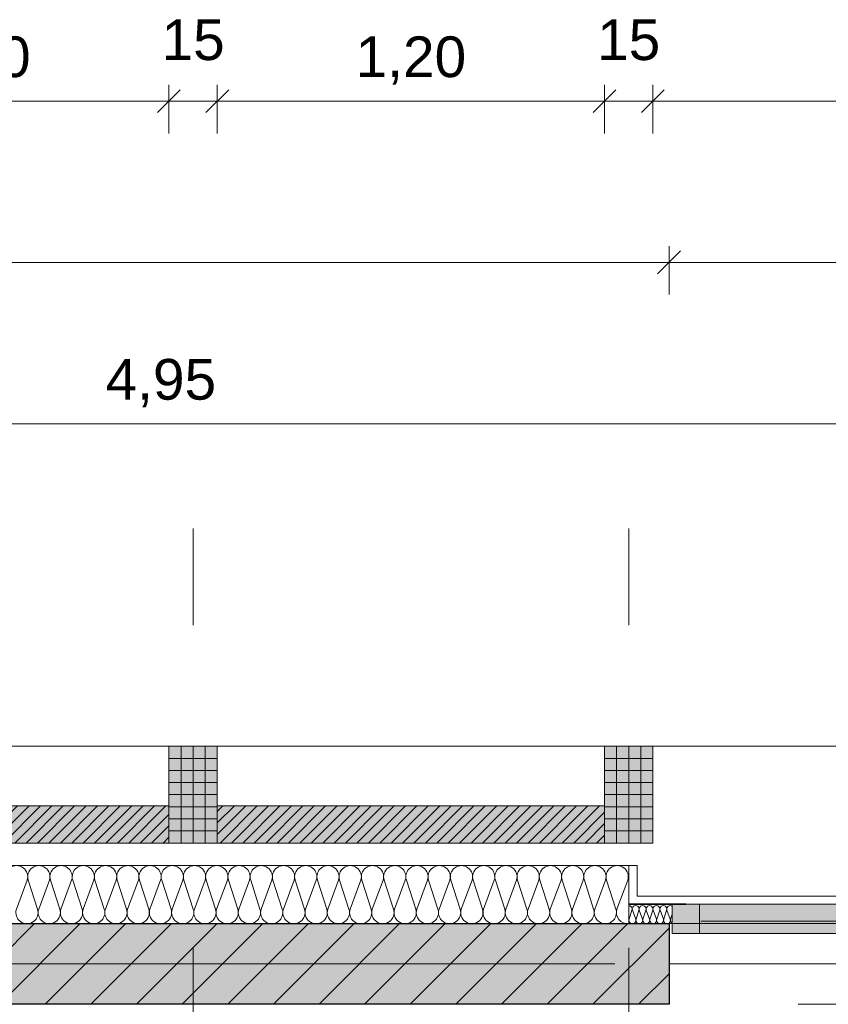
# Model space of a CAD drawing. Header units: metres. Extents: x -111 to 152, y -132 to 99.
# Tile 147 of 256: x -20.79 to -18.28, y -0.13 to 2.93. Entities that reach past the tile are written whole.
import ezdxf

# ---------------------------------------------------------------- set-up
doc = ezdxf.new("R2010")
doc.units = ezdxf.units.M
doc.header["$PDMODE"] = 1
doc.header["$PDSIZE"] = -2
for name, pattern in [('Achsen 01', [5.291531, 3.175, -1.058062, 0.352704, -0.705764]), ('gestrichelt - 01', [2, 1, -1]), ('ISO-03 Gestrichelt mit Abstand', [7.62, 3.048, -4.572]), ('ISO-07 Punktiert', [0.889, 0.127, -0.762]), ('Raster 01', [2, 1, -1]), ('VW-01 Strichlinie kurz', [2, 1, -1])]:
    doc.linetypes.add(name, pattern=pattern)
doc.layers.get('0').update_dxf_attribs({"lineweight": 25})
for name, color, linetype, lineweight, true_color in [('013_Beton und Stahlbetonarbeiten-000 Sichtbeton-331 tragende Au', 5, 'Continuous', 5, 0x0000ff), ('013_Beton und Stahlbetonarbeiten-000 Sichtbeton-334 Außenwandöf', 5, 'Continuous', 5, 0x0000ff), ('014_Fassadenarbeiten-000 Aufsicht Betonfertigteile', 7, 'Continuous', 9, 0xc0c0c0), ('014_Fassadenarbeiten-330 mineralische Dämmung', 7, 'Continuous', 9, 0x666666), ('032_Metallarbeiten-Fenster', 7, 'Continuous', 13, 0x444444), ('AV1-Achsen', 1, 'Achsen 01', 18, 0xff0000), ('AV1-Arbeitsbühne', 7, 'gestrichelt - 01', 9, 0xf20884), ('AV1-Raster', 7, 'Raster 01', 9, 0xa6a6a6)]:
    doc.layers.add(name, color=color, linetype=linetype, lineweight=lineweight, true_color=true_color)
for name, color, linetype, lineweight in [('013_Beton und Stahlbetonarbeiten-000 Unterzüge', 7, 'ISO-07 Punktiert', 13), ('013_Beton und Stahlbetonarbeiten-330 Außenwände', 7, 'Continuous', 25), ('014_Fassadenarbeiten-330 Betonfertigteile vertikal', 7, 'Continuous', 9), ('014_Fassadenarbeiten-330 Mauerwerk 11.5cm', 7, 'Continuous', 9), ('039_Trockenbauarbeiten-alllg.', 7, 'Continuous', 9), ('_1.35m (3D)', 7, 'Continuous', 9), ('_EG (2D)', 7, 'Continuous', 9), ('_GRU (2D)', 7, 'Continuous', 9), ('Bemaßung-Bemaßung', 7, 'Continuous', 9), ('Keine', 7, 'Continuous', 9)]:
    doc.layers.add(name, color=color, linetype=linetype, lineweight=lineweight)
doc.layers.get('0').freeze()
doc.styles.add('Arial', font='arial.ttf')
doc.dimstyles.new('COE 50', dxfattribs={"dimtxt": 126.090495, "dimasz": 0.001414, "dimexe": 0.001, "dimexo": 0.01, "dimgap": 0.001, "dimtad": 1, "dimdec": 3, "dimtxsty": 'Arial', "dimblk": 'VW_SLASH-3', "dimblk1": 'VW_SLASH-3', "dimblk2": 'VW_SLASH-3', "dimcen": 0, "dimadec": 3, "dimazin": 0, "dimtfac": 0.8, "dimtdec": 3, "dimtix": 1, "dimtmove": 0, "dimatfit": 0, "dimldrblk": 'VW_SLASH-2', "dimfxl": 0.002, "dimfxlon": 1, "dimfrac": 2, "dimtolj": 1, "dimarcsym": 0})
pattern_1 = [(45, (0, 0), (0.01767767, -0.01767767), [])]
pattern_2 = [(-90, (0, 0), (0.0375, 0), [])]
pattern_3 = [(0, (0, 0), (2e-18, -0.0375), [])]

# ---------------------------------------------------------------- blocks, each defined once
blk = doc.blocks.new('Group-2')
at = {"layer": 'AV1-Raster'}
for p, q in [((-20.25, -22.95), (-20.25, 1.35)), ((-18.9, -22.95), (-18.9, 1.35))]:
    blk.add_line(p, q, dxfattribs=at)
blk = doc.blocks.new('1.35m (3D)')
at = {"layer": 'AV1-Raster', "color": 7}
blk.add_blockref('Group-2', (0, 0), dxfattribs=at)
blk = doc.blocks.new('Group-193')
at = {"layer": '014_Fassadenarbeiten-330 mineralische Dämmung', "transparency": 33554687, "flags": 128}
for points in [[(0.26, 18.9029, 1.372583), (0.26, 18.9685), (0.17, 18.9395, -1.372995), (0.17, 19.0051), (0.26, 18.9718, 1.372583), (0.26, 19.0374), (0.17, 19.0085, -1.372995), (0.17, 19.074), (0.26, 19.0408, 1.372583), (0.26, 19.1063), (0.17, 19.0774, -1.372995), (0.17, 19.143), (0.26, 19.1097, 1.372583), (0.26, 19.1753), (0.17, 19.1464, -1.372995), (0.17, 19.2119), (0.26, 19.1787, 1.372583), (0.26, 19.2442), (0.17, 19.2153, -1.372995), (0.17, 19.2809), (0.26, 19.2476, 1.372583), (0.26, 19.3132), (0.17, 19.2843, -1.372995), (0.17, 19.3498), (0.26, 19.3166, 1.372583), (0.26, 19.3821), (0.17, 19.3532, -1.372995), (0.17, 19.4188), (0.26, 19.3855, 1.372583), (0.26, 19.4511), (0.17, 19.4221, -1.372995), (0.17, 19.4877), (0.26, 19.4544, 1.372583), (0.26, 19.52), (0.17, 19.4911, -1.372995), (0.17, 19.5567), (0.26, 19.5234, 1.372583), (0.26, 19.589), (0.17, 19.56, -1.372995), (0.17, 19.6256), (0.26, 19.5923, 1.372583), (0.26, 19.6579), (0.17, 19.629, -1.372995), (0.17, 19.6946), (0.26, 19.6613, 1.372583), (0.26, 19.7269), (0.17, 19.6979, -1.372995), (0.17, 19.7635), (0.26, 19.7302, 1.372583), (0.26, 19.7958), (0.17, 19.7669, -1.372995), (0.17, 19.8324), (0.26, 19.7992, 1.372583), (0.26, 19.8647), (0.17, 19.8358, -1.372995), (0.17, 19.9014), (0.26, 19.8681, 1.372583), (0.26, 19.9337), (0.17, 19.9048, -1.372995), (0.17, 19.9703), (0.26, 19.9371, 1.372583), (0.26, 20.0026), (0.17, 19.9737, -1.372995), (0.17, 20.0393), (0.26, 20.006, 1.372583), (0.26, 20.0716), (0.17, 20.0427, -1.372995), (0.17, 20.1082), (0.26, 20.075, 1.372583), (0.26, 20.1405), (0.17, 20.1116, -1.372995), (0.17, 20.1772), (0.26, 20.1439, 1.372583), (0.26, 20.2095), (0.17, 20.1805, -1.372995), (0.17, 20.2461), (0.26, 20.2128, 1.372583), (0.26, 20.2784), (0.17, 20.2495, -1.372995), (0.17, 20.3151), (0.26, 20.2818, 1.372583), (0.26, 20.3474), (0.17, 20.3184, -1.372995), (0.17, 20.384), (0.26, 20.3507, 1.372583), (0.26, 20.4163), (0.17, 20.3874, -1.372995), (0.17, 20.4529), (0.26, 20.4197, 1.372583), (0.26, 20.4852), (0.17, 20.4563, -1.372995), (0.17, 20.5219), (0.26, 20.4886, 1.372583), (0.26, 20.5542), (0.17, 20.5253, -1.372995), (0.17, 20.5908), (0.26, 20.5576, 1.372583), (0.26, 20.6231), (0.17, 20.5942, -1.372995), (0.17, 20.6598), (0.26, 20.6265, 1.372583), (0.26, 20.6921), (0.17, 20.6632, -1.372995), (0.17, 20.7287), (0.26, 20.6955, 1.372583), (0.26, 20.761), (0.17, 20.7321, -1.372995), (0.17, 20.7977), (0.26, 20.7644, 1.372583), (0.26, 20.83)], [(0.26, 19.0374, -0.324435), (0.2984, 19.0248, -0.324435), (0.2984, 18.9844, -0.324435), (0.26, 18.9718), (0.17, 19.0051, 0.324488), (0.1315, 18.9925, 0.324488), (0.1315, 18.9521, 0.324488), (0.17, 18.9395), (0.26, 18.9685, -0.324435), (0.2984, 18.9559, -0.324435), (0.2984, 18.9155, -0.324435), (0.26, 18.9029), (0.17, 18.9362, 0.54007), (0.1252, 18.9)], [(0.2616, 18.9, -0.131588), (0.2795, 18.9)]]:
    blk.add_lwpolyline(points, format="xyb", dxfattribs=at)
blk = doc.blocks.new('Group-194')
at = {"layer": '014_Fassadenarbeiten-330 mineralische Dämmung', "transparency": 33554687}
blk.add_blockref('Group-193', (0, 0), dxfattribs=at)
blk = doc.blocks.new('Parametric Object-28')
at = {"layer": '014_Fassadenarbeiten-330 mineralische Dämmung', "color": 7, "transparency": 33554687}
blk.add_blockref('Group-194', (0, 0), dxfattribs=at)
at = {"layer": '014_Fassadenarbeiten-330 mineralische Dämmung', "color": 0, "flags": 1}
for tag in ['IFC_UUID', 'instanceID', 'prm0_name', 'prm0_type', 'prm0_value', 'prm1_name', 'prm1_type', 'prm1_value', 'prm2_name', 'prm2_type', 'prm2_value', 'prm3_name', 'prm3_type', 'prm3_value', 'prm4_name', 'prm4_type', 'prm4_value', 'prm5_name', 'prm5_type', 'prm5_value', 'prm6_name', 'prm6_type', 'prm6_value']:
    blk.add_attdef(tag, (-39.455, 0.1154), '', height=0.00018, dxfattribs=at)
blk = doc.blocks.new('VW_SLASH-3')
at = {"color": 0, "linetype": 'ByBlock', "lineweight": -2, "transparency": 16777216}
blk.add_line((0, 0), (-1, 0), dxfattribs=at)
at = {"color": 0, "linetype": 'Continuous', "lineweight": 15, "transparency": 16777216, "flags": 128}
blk.add_lwpolyline([(0.5, 0.5), (-0.5, -0.5)], dxfattribs=at)
blk = doc.blocks.new('*D360')
at = {"layer": 'Bemaßung-Bemaßung', "color": 0, "lineweight": -2}
for p, q in [((-21.525, 2.575), (-21.525, 2.725)), ((-20.325, 2.575), (-20.325, 2.725)), ((-20.3957, 2.675), (-21.4543, 2.675))]:
    blk.add_line(p, q, dxfattribs=at)
at = {"layer": 'Defpoints', "color": 0}
for p in [(-21.525, 2.675), (-21.525, 0.675), (-20.325, 0.675)]:
    blk.add_point(p, dxfattribs=at)
at = {"layer": 'Bemaßung-Bemaßung', "color": 0, "lineweight": -2, "xscale": 0.070693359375, "yscale": 0.070693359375, "zscale": 0.070693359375, "rotation": 180}
blk.add_blockref('VW_SLASH-3', (-21.525, 2.675), dxfattribs=at)
at = {"layer": 'Bemaßung-Bemaßung', "color": 0, "lineweight": -2, "xscale": 0.070693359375, "yscale": 0.070693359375, "zscale": 0.070693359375}
blk.add_blockref('VW_SLASH-3', (-20.325, 2.675), dxfattribs=at)
at = {"layer": 'Bemaßung-Bemaßung', "color": 0, "insert": (-20.925, 2.8008), "char_height": 0.12609, "attachment_point": 5, "style": 'Arial'}
blk.add_mtext('\\A1;1,20', dxfattribs=at)
blk = doc.blocks.new('VW_SLASH-2')
at = {"color": 0, "linetype": 'ByBlock', "lineweight": -2, "transparency": 16777216}
blk.add_line((0, 0), (-1, 0), dxfattribs=at)
at = {"color": 0, "linetype": 'Continuous', "lineweight": 15, "transparency": 16777216, "flags": 128}
blk.add_lwpolyline([(0.5, 0.5), (-0.5, -0.5)], dxfattribs=at)
blk = doc.blocks.new('*D361')
at = {"layer": 'Bemaßung-Bemaßung', "color": 0, "lineweight": -2}
for p, q in [((-20.325, 2.575), (-20.325, 2.725)), ((-20.175, 2.575), (-20.175, 2.725)), ((-20.3957, 2.675), (-20.4664, 2.675)), ((-20.175, 2.675), (-20.325, 2.675)), ((-20.1043, 2.675), (-20.0336, 2.675))]:
    blk.add_line(p, q, dxfattribs=at)
at = {"layer": 'Defpoints', "color": 0}
for p in [(-20.325, 2.675), (-20.325, 0.675), (-20.175, 0.675)]:
    blk.add_point(p, dxfattribs=at)
at = {"layer": 'Bemaßung-Bemaßung', "color": 0, "lineweight": -2, "xscale": 0.070693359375, "yscale": 0.070693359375, "zscale": 0.070693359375}
blk.add_blockref('VW_SLASH-3', (-20.325, 2.675), dxfattribs=at)
at = {"layer": 'Bemaßung-Bemaßung', "color": 0, "lineweight": -2, "xscale": 0.070693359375, "yscale": 0.070693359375, "zscale": 0.070693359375, "rotation": 180}
blk.add_blockref('VW_SLASH-3', (-20.175, 2.675), dxfattribs=at)
at = {"layer": 'Bemaßung-Bemaßung', "color": 0, "insert": (-20.25, 2.8644), "char_height": 0.12609, "attachment_point": 5, "style": 'Arial'}
blk.add_mtext('\\A1;15', dxfattribs=at)
blk = doc.blocks.new('*D362')
at = {"layer": 'Bemaßung-Bemaßung', "color": 0, "lineweight": -2}
for p, q in [((-20.175, 2.575), (-20.175, 2.725)), ((-18.975, 2.575), (-18.975, 2.725)), ((-19.0457, 2.675), (-20.1043, 2.675))]:
    blk.add_line(p, q, dxfattribs=at)
at = {"layer": 'Defpoints', "color": 0}
for p in [(-20.175, 2.675), (-20.175, 0.675), (-18.975, 0.675)]:
    blk.add_point(p, dxfattribs=at)
at = {"layer": 'Bemaßung-Bemaßung', "color": 0, "lineweight": -2, "xscale": 0.070693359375, "yscale": 0.070693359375, "zscale": 0.070693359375, "rotation": 180}
blk.add_blockref('VW_SLASH-3', (-20.175, 2.675), dxfattribs=at)
at = {"layer": 'Bemaßung-Bemaßung', "color": 0, "lineweight": -2, "xscale": 0.070693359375, "yscale": 0.070693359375, "zscale": 0.070693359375}
blk.add_blockref('VW_SLASH-3', (-18.975, 2.675), dxfattribs=at)
at = {"layer": 'Bemaßung-Bemaßung', "color": 0, "insert": (-19.575, 2.8008), "char_height": 0.12609, "attachment_point": 5, "style": 'Arial'}
blk.add_mtext('\\A1;1,20', dxfattribs=at)
blk = doc.blocks.new('*D363')
at = {"layer": 'Bemaßung-Bemaßung', "color": 0, "lineweight": -2}
for p, q in [((-18.975, 2.575), (-18.975, 2.725)), ((-18.825, 2.575), (-18.825, 2.725)), ((-19.0457, 2.675), (-19.1164, 2.675)), ((-18.825, 2.675), (-18.975, 2.675)), ((-18.7543, 2.675), (-18.6836, 2.675))]:
    blk.add_line(p, q, dxfattribs=at)
at = {"layer": 'Defpoints', "color": 0}
for p in [(-18.975, 2.675), (-18.975, 0.675), (-18.825, 0.675)]:
    blk.add_point(p, dxfattribs=at)
at = {"layer": 'Bemaßung-Bemaßung', "color": 0, "lineweight": -2, "xscale": 0.070693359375, "yscale": 0.070693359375, "zscale": 0.070693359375}
blk.add_blockref('VW_SLASH-3', (-18.975, 2.675), dxfattribs=at)
at = {"layer": 'Bemaßung-Bemaßung', "color": 0, "lineweight": -2, "xscale": 0.070693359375, "yscale": 0.070693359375, "zscale": 0.070693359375, "rotation": 180}
blk.add_blockref('VW_SLASH-3', (-18.825, 2.675), dxfattribs=at)
at = {"layer": 'Bemaßung-Bemaßung', "color": 0, "insert": (-18.9, 2.8644), "char_height": 0.12609, "attachment_point": 5, "style": 'Arial'}
blk.add_mtext('\\A1;15', dxfattribs=at)
blk = doc.blocks.new('*D364')
at = {"layer": 'Bemaßung-Bemaßung', "color": 0, "lineweight": -2}
for p, q in [((-18.825, 2.575), (-18.825, 2.725)), ((-16.275, 2.575), (-16.275, 2.725)), ((-16.3457, 2.675), (-18.7543, 2.675))]:
    blk.add_line(p, q, dxfattribs=at)
at = {"layer": 'Defpoints', "color": 0}
for p in [(-18.825, 2.675), (-18.825, 0.675), (-16.275, 0.675)]:
    blk.add_point(p, dxfattribs=at)
at = {"layer": 'Bemaßung-Bemaßung', "color": 0, "lineweight": -2, "xscale": 0.070693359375, "yscale": 0.070693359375, "zscale": 0.070693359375, "rotation": 180}
blk.add_blockref('VW_SLASH-3', (-18.825, 2.675), dxfattribs=at)
at = {"layer": 'Bemaßung-Bemaßung', "color": 0, "lineweight": -2, "xscale": 0.070693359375, "yscale": 0.070693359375, "zscale": 0.070693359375}
blk.add_blockref('VW_SLASH-3', (-16.275, 2.675), dxfattribs=at)
at = {"layer": 'Bemaßung-Bemaßung', "color": 0, "insert": (-17.55, 2.8008), "char_height": 0.12609, "attachment_point": 5, "style": 'Arial'}
blk.add_mtext('\\A1;2,55', dxfattribs=at)
blk = doc.blocks.new('*D389')
at = {"layer": 'Bemaßung-Bemaßung', "color": 0, "lineweight": -2}
for p, q in [((-22.825, 1.575), (-22.825, 1.725)), ((-17.875, 1.575), (-17.875, 1.725)), ((-17.9457, 1.675), (-22.7543, 1.675))]:
    blk.add_line(p, q, dxfattribs=at)
at = {"layer": 'Defpoints', "color": 0}
for p in [(-22.825, 1.675), (-22.825, -2.975), (-17.875, -5.275)]:
    blk.add_point(p, dxfattribs=at)
at = {"layer": 'Bemaßung-Bemaßung', "color": 0, "lineweight": -2, "xscale": 0.070693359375, "yscale": 0.070693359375, "zscale": 0.070693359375, "rotation": 180}
blk.add_blockref('VW_SLASH-3', (-22.825, 1.675), dxfattribs=at)
at = {"layer": 'Bemaßung-Bemaßung', "color": 0, "lineweight": -2, "xscale": 0.070693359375, "yscale": 0.070693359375, "zscale": 0.070693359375}
blk.add_blockref('VW_SLASH-3', (-17.875, 1.675), dxfattribs=at)
at = {"layer": 'Bemaßung-Bemaßung', "color": 0, "insert": (-20.35, 1.8008), "char_height": 0.12609, "attachment_point": 5, "style": 'Arial'}
blk.add_mtext('\\A1;4,95', dxfattribs=at)
blk = doc.blocks.new('*D583')
at = {"layer": 'Bemaßung-Bemaßung', "color": 0, "lineweight": -2}
for p, q in [((-39.275, 2.075), (-39.275, 2.225)), ((-18.775, 2.075), (-18.775, 2.225)), ((-18.8457, 2.175), (-39.2043, 2.175))]:
    blk.add_line(p, q, dxfattribs=at)
at = {"layer": 'Defpoints', "color": 0}
for p in [(-39.275, 2.175), (-39.275, 0.125), (-18.775, 0.125)]:
    blk.add_point(p, dxfattribs=at)
at = {"layer": 'Bemaßung-Bemaßung', "color": 0, "lineweight": -2, "xscale": 0.070693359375, "yscale": 0.070693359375, "zscale": 0.070693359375, "rotation": 180}
blk.add_blockref('VW_SLASH-3', (-39.275, 2.175), dxfattribs=at)
at = {"layer": 'Bemaßung-Bemaßung', "color": 0, "lineweight": -2, "xscale": 0.070693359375, "yscale": 0.070693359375, "zscale": 0.070693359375}
blk.add_blockref('VW_SLASH-3', (-18.775, 2.175), dxfattribs=at)
at = {"layer": 'Bemaßung-Bemaßung', "color": 0, "insert": (-29.025, 2.3008), "char_height": 0.12609, "attachment_point": 5, "style": 'Arial'}
blk.add_mtext('\\A1;20,50', dxfattribs=at)
blk = doc.blocks.new('*D584')
at = {"layer": 'Bemaßung-Bemaßung', "color": 0, "lineweight": -2}
for p, q in [((-18.775, 2.075), (-18.775, 2.225)), ((-16.325, 2.075), (-16.325, 2.225)), ((-16.3957, 2.175), (-18.7043, 2.175))]:
    blk.add_line(p, q, dxfattribs=at)
at = {"layer": 'Defpoints', "color": 0}
for p in [(-18.775, 2.175), (-18.775, 0.125), (-16.325, -0.125)]:
    blk.add_point(p, dxfattribs=at)
at = {"layer": 'Bemaßung-Bemaßung', "color": 0, "lineweight": -2, "xscale": 0.070693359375, "yscale": 0.070693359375, "zscale": 0.070693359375, "rotation": 180}
blk.add_blockref('VW_SLASH-3', (-18.775, 2.175), dxfattribs=at)
at = {"layer": 'Bemaßung-Bemaßung', "color": 0, "lineweight": -2, "xscale": 0.070693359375, "yscale": 0.070693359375, "zscale": 0.070693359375}
blk.add_blockref('VW_SLASH-3', (-16.325, 2.175), dxfattribs=at)
at = {"layer": 'Bemaßung-Bemaßung', "color": 0, "insert": (-17.55, 2.3008), "char_height": 0.12609, "attachment_point": 5, "style": 'Arial'}
blk.add_mtext('\\A1;2,45', dxfattribs=at)
blk = doc.blocks.new('Group-491')
at = {"layer": '032_Metallarbeiten-Fenster', "linetype": 'Continuous', "lineweight": 0}
for points in [[(-18.765, 0.185), (-18.68, 0.185), (-18.68, 0.095), (-18.765, 0.095)], [(-18.68, 0.095), (-18.68, 0.185), (-16.4, 0.185), (-16.4, 0.095)], [(-17.625, 0.185), (-17.475, 0.185), (-17.475, 0.095), (-17.625, 0.095)], [(-16.335, 0.185), (-16.4, 0.185), (-16.4, 0.095), (-16.335, 0.095)]]:
    blk.add_hatch(color=7, dxfattribs=at).paths.add_polyline_path(points)
at = {"layer": '032_Metallarbeiten-Fenster', "color": 7, "lineweight": 18}
for p, q in [((-18.6762, 0.1325), (-17.625, 0.1325)), ((-16.4, 0.1325), (-17.475, 0.1325))]:
    blk.add_line(p, q, dxfattribs=at)
at = {"layer": '032_Metallarbeiten-Fenster', "color": 7, "lineweight": 18, "flags": 128}
for points in [[(-18.765, 0.185), (-18.68, 0.185), (-18.68, 0.095), (-18.765, 0.095)], [(-18.68, 0.095), (-18.68, 0.185), (-16.4, 0.185), (-16.4, 0.095)], [(-17.625, 0.185), (-17.475, 0.185), (-17.475, 0.095), (-17.625, 0.095)], [(-16.335, 0.185), (-16.4, 0.185), (-16.4, 0.095), (-16.335, 0.095)]]:
    blk.add_lwpolyline(points, close=True, dxfattribs=at)
blk = doc.blocks.new('Group-505')
at = {"layer": '014_Fassadenarbeiten-330 mineralische Dämmung', "transparency": 33554687, "flags": 128}
for points in [[(15.4589, -23.284, 0.513088), (15.4692, -23.27), (15.4602, -23.242, -1.372995), (15.4806, -23.242), (15.4703, -23.27, 1.372583), (15.4907, -23.27), (15.4817, -23.242, -1.372995), (15.5021, -23.242), (15.4917, -23.27, 1.372583), (15.5121, -23.27)], [(15.4703, -23.27, 1.372583), (15.4907, -23.27), (15.4817, -23.242, -1.372995), (15.5021, -23.242), (15.4917, -23.27, 1.372583), (15.5121, -23.27), (15.5031, -23.242, -1.372995), (15.5235, -23.242), (15.5132, -23.27, 1.372583), (15.5336, -23.27), (15.5246, -23.242, -1.372995), (15.545, -23.242), (15.5346, -23.27, 1.372583), (15.555, -23.27), (15.546, -23.242, -1.372995), (15.5664, -23.242)], [(15.5132, -23.27, 0.324435), (15.5171, -23.282, 0.324435), (15.5297, -23.282, 0.324435), (15.5336, -23.27), (15.5246, -23.242, -0.324488), (15.5285, -23.23, -0.324488), (15.5411, -23.23, -0.324488), (15.545, -23.242), (15.5346, -23.27, 0.324435), (15.5385, -23.282, 0.324435), (15.5511, -23.282, 0.324435), (15.555, -23.27), (15.546, -23.242, -0.324488), (15.5499, -23.23, -0.324488), (15.5625, -23.23, -0.324488), (15.5664, -23.242), (15.5561, -23.27, 0.324435), (15.56, -23.282, 0.324435), (15.5726, -23.282, 0.324435), (15.5765, -23.27), (15.5675, -23.242, -0.324488), (15.5714, -23.23, -0.324488), (15.584, -23.23, -0.324488), (15.5879, -23.242), (15.5775, -23.27, 0.719228), (15.5939, -23.2821)], [(15.5939, -23.2574), (15.5889, -23.242, -0.356824), (15.5939, -23.2294)]]:
    blk.add_lwpolyline(points, format="xyb", dxfattribs=at)
blk = doc.blocks.new('Group-509')
at = {"layer": '014_Fassadenarbeiten-330 mineralische Dämmung', "transparency": 33554687}
blk.add_blockref('Group-505', (0, 0), dxfattribs=at)
blk = doc.blocks.new('Parametric Object-67')
at = {"layer": '014_Fassadenarbeiten-330 mineralische Dämmung', "color": 7, "transparency": 33554687}
blk.add_blockref('Group-509', (0, 0), dxfattribs=at)
at = {"layer": '014_Fassadenarbeiten-330 mineralische Dämmung', "color": 0, "flags": 1}
for tag in ['IFC_UUID', 'instanceID', 'prm0_name', 'prm0_type', 'prm0_value', 'prm1_name', 'prm1_type', 'prm1_value', 'prm2_name', 'prm2_type', 'prm2_value', 'prm3_name', 'prm3_type', 'prm3_value', 'prm4_name', 'prm4_type', 'prm4_value', 'prm5_name', 'prm5_type', 'prm5_value', 'prm6_name', 'prm6_type', 'prm6_value']:
    blk.add_attdef(tag, (-18.9, 0.1225), '', height=0.00018, dxfattribs=at)
blk = doc.blocks.new('Group-717')
at = {"layer": 'AV1-Achsen'}
blk.add_line((-43.2844, 0), (4.2656, 0), dxfattribs=at)
blk = doc.blocks.new('GRU (2D)')
at = {"layer": 'AV1-Achsen', "color": 7}
blk.add_blockref('Group-717', (0, 0), dxfattribs=at)
blk = doc.blocks.new('EG (2D)')
at = {"layer": '013_Beton und Stahlbetonarbeiten-330 Außenwände', "linetype": 'Continuous', "lineweight": 0, "true_color": 0xc0c0c0}
blk.add_hatch(color=9, dxfattribs=at).paths.add_polyline_path([(-39.025, -0.125), (-39.025, -5.525), (-39.275, -5.525), (-39.275, 0.125), (-18.775, 0.125), (-18.775, -0.125)])
at = {"layer": '013_Beton und Stahlbetonarbeiten-330 Außenwände', "linetype": 'Continuous', "lineweight": 13}
h = blk.add_hatch(dxfattribs=at)
h.set_pattern_fill('Stahlbeton', color=251, style=0, pattern_type=2)
h.set_pattern_definition([(45, (0, 0), (0.07071068, -0.07071068), [0.025, -0.025])])
h.paths.add_polyline_path([(-39.025, -0.125), (-39.025, -5.525), (-39.275, -5.525), (-39.275, 0.125), (-18.775, 0.125), (-18.775, -0.125)])
h = blk.add_hatch(dxfattribs=at)
h.set_pattern_fill('Stahlbeton-1', color=251, style=0, pattern_type=2)
h.set_pattern_definition([(-135, (0.03106, -0.03313), (0.07071068, -0.07071068), [])])
h.paths.add_polyline_path([(-39.025, -0.125), (-39.025, -5.525), (-39.275, -5.525), (-39.275, 0.125), (-18.775, 0.125), (-18.775, -0.125)])
at = {"layer": '014_Fassadenarbeiten-330 Betonfertigteile vertikal', "linetype": 'Continuous', "lineweight": 0}
for points in [[(-20.325, 0.675), (-20.175, 0.675), (-20.175, 0.375), (-20.325, 0.375)], [(-18.975, 0.675), (-18.825, 0.675), (-18.825, 0.375), (-18.975, 0.375)]]:
    blk.add_hatch(color=9, dxfattribs=at).paths.add_polyline_path(points)
at = {"layer": '014_Fassadenarbeiten-330 Betonfertigteile vertikal', "linetype": 'Continuous', "lineweight": 9}
h = blk.add_hatch(dxfattribs=at)
h.set_pattern_fill('Stahlbetonfertigteil', color=8, style=0, pattern_type=2)
h.set_pattern_definition(pattern_2)
h.paths.add_polyline_path([(-20.325, 0.675), (-20.175, 0.675), (-20.175, 0.375), (-20.325, 0.375)])
at = {"layer": '014_Fassadenarbeiten-330 Betonfertigteile vertikal', "linetype": 'Continuous', "lineweight": 13}
h = blk.add_hatch(dxfattribs=at)
h.set_pattern_fill('Stahlbetonfertigteil-1', color=8, style=0, pattern_type=2)
h.set_pattern_definition(pattern_3)
h.paths.add_polyline_path([(-20.325, 0.675), (-20.175, 0.675), (-20.175, 0.375), (-20.325, 0.375)])
at = {"layer": '014_Fassadenarbeiten-330 Betonfertigteile vertikal', "linetype": 'Continuous', "lineweight": 9}
h = blk.add_hatch(dxfattribs=at)
h.set_pattern_fill('Stahlbetonfertigteil', color=8, style=0, pattern_type=2)
h.set_pattern_definition(pattern_2)
h.paths.add_polyline_path([(-18.975, 0.675), (-18.825, 0.675), (-18.825, 0.375), (-18.975, 0.375)])
at = {"layer": '014_Fassadenarbeiten-330 Betonfertigteile vertikal', "linetype": 'Continuous', "lineweight": 13}
h = blk.add_hatch(dxfattribs=at)
h.set_pattern_fill('Stahlbetonfertigteil-1', color=8, style=0, pattern_type=2)
h.set_pattern_definition(pattern_3)
h.paths.add_polyline_path([(-18.975, 0.675), (-18.825, 0.675), (-18.825, 0.375), (-18.975, 0.375)])
at = {"layer": '014_Fassadenarbeiten-330 Mauerwerk 11.5cm', "linetype": 'Continuous', "lineweight": 0, "true_color": 0xd19783}
for points in [[(-20.325, 0.49), (-20.325, 0.375), (-21.525, 0.375), (-21.525, 0.49)], [(-18.975, 0.49), (-18.975, 0.375), (-20.175, 0.375), (-20.175, 0.49)]]:
    blk.add_hatch(color=33, dxfattribs=at).paths.add_polyline_path(points)
at = {"layer": '014_Fassadenarbeiten-330 Mauerwerk 11.5cm', "linetype": 'Continuous', "lineweight": 9}
h = blk.add_hatch(dxfattribs=at)
h.set_pattern_fill('Mauerwerk Münster', color=8, style=0, pattern_type=2)
h.set_pattern_definition(pattern_1)
h.paths.add_polyline_path([(-20.325, 0.49), (-20.325, 0.375), (-21.525, 0.375), (-21.525, 0.49)])
h = blk.add_hatch(dxfattribs=at)
h.set_pattern_fill('Mauerwerk Münster', color=8, style=0, pattern_type=2)
h.set_pattern_definition(pattern_1)
h.paths.add_polyline_path([(-18.975, 0.49), (-18.975, 0.375), (-20.175, 0.375), (-20.175, 0.49)])
at = {"layer": '032_Metallarbeiten-Fenster', "linetype": 'Continuous', "lineweight": 0, "transparency": 33554687}
blk.add_hatch(color=181, dxfattribs=at).paths.add_polyline_path([(-18.9, 0.1843), (-18.9, 0.1863), (-18.7231, 0.1863), (-18.7231, 0.1843)])
at = {"layer": 'AV1-Arbeitsbühne', "linetype": 'Continuous', "lineweight": 9}
h = blk.add_hatch(dxfattribs=at)
h.set_pattern_fill('Fahrweg', color=230, style=0, pattern_type=2)
h.set_pattern_definition([(-135, (0, 0), (0.06629126, -0.06629126), [])])
edge = h.paths.add_edge_path()
edge.add_arc((-54.5978, 13.3387), 44.4228, 329.86092, 330.47851)
edge.add_arc((-19.2462, -7.3138), 3.5278, 339.4759, 345.2734)
edge.add_arc((-17.9497, -7.5439), 2.2179, 342.507, 360.2513)
edge.add_line((-15.7318, -7.5342), (-15.725, -6.525))
edge.add_line((-15.725, -6.525), (-15.725, 1.175))
edge.add_line((-15.725, 1.175), (-13.975, 1.175))
edge.add_line((-13.975, 1.175), (-13.975, -6.525))
edge.add_line((-13.975, -6.525), (-13.9753, -6.525))
edge.add_arc((-47.2294, -7.392), 33.2654, -1.49345, 1.49345, ccw=False)
edge.add_line((-13.9753, -8.259), (-13.9753, -10.4902))
edge.add_arc((-16.375, -10), 2.4493, 312.8674, 348.4561, ccw=False)
edge.add_arc((-18.4021, -7.2512), 5.8556, 298.76511, 309.10361, ccw=False)
edge.add_arc((-18.2219, -7.6009), 5.4624, 287.0866, 298.8741, ccw=False)
edge.add_arc((-18.1592, -8.2865), 4.7907, 279.1695, 288.7786, ccw=False)
edge.add_arc((-18.0685, -7.288), 5.7673, 268.71982, 276.69885, ccw=False)
edge.add_arc((-18.3115, -2.1541), 10.9004, 266.47406, 270.59973, ccw=False)
edge.add_arc((-18.2359, -7.5234), 5.5608, 255.7465, 262.2911, ccw=False)
edge.add_arc((-17.8975, -6.4105), 6.7229, 250.51417, 255.28641, ccw=False)
edge.add_line((-20.1401, -12.7483), (-21.0105, -12.3671))
edge.add_arc((-21.9304, -13.9593), 1.8389, 59.9832, 78.1778)
edge.add_arc((-24.9263, -25.3066), 13.5728, 75.61242, 77.24671)
edge.add_arc((-22.0434, -12.5197), 0.4652, 75.894, 93.8496)
edge.add_line((-22.0746, -12.0556), (-23.075, -12.0159))
edge.add_line((-23.075, -12.0159), (-23.075, -10.196))
edge.add_line((-23.075, -10.196), (-22.1599, -10.1944))
edge.add_line((-22.1599, -10.1944), (-20.13, -10.1944))
edge.add_line((-20.13, -10.1944), (-18.7257, -10.1527))
edge.add_arc((-19.0017, 0.1421), 10.2985, 271.53586, 276.83258)
edge.add_arc((-18.0426, -8.4659), 1.6391, 279.3436, 292.578)
edge.add_arc((-19.0052, -6.3287), 3.9827, 293.5593, 300.8201)
edge.add_arc((-18.5657, -7.337), 2.8949, 303.5765, 314.7719)
edge.add_arc((-18.9575, -7.0629), 3.3665, 316.2206, 325.5766)
at = {"layer": '013_Beton und Stahlbetonarbeiten-000 Sichtbeton-331 tragende Au', "color": 30}
blk.add_solid([(-22.875, -0.075), (-18.825, -0.075), (-22.825, -0.125), (-18.775, -0.125)], dxfattribs=at)
at = {"layer": '013_Beton und Stahlbetonarbeiten-000 Sichtbeton-334 Außenwandöf', "color": 30}
blk.add_solid([(-18.775, 0.125), (-18.775, -0.125), (-18.825, 0.125), (-18.825, -0.075)], dxfattribs=at)
at = {"layer": '013_Beton und Stahlbetonarbeiten-000 Unterzüge', "linetype": 'VW-01 Strichlinie kurz', "flags": 128}
blk.add_lwpolyline([(-18.775, -0.125), (-18.775, 0.125), (-16.325, 0.125), (-16.325, -0.125)], close=True, dxfattribs=at)
at = {"layer": '013_Beton und Stahlbetonarbeiten-330 Außenwände', "flags": 128}
blk.add_lwpolyline([(-39.025, -0.125), (-39.025, -5.525), (-39.275, -5.525), (-39.275, 0.125), (-18.775, 0.125), (-18.775, -0.125)], close=True, dxfattribs=at)
at = {"layer": '014_Fassadenarbeiten-000 Aufsicht Betonfertigteile', "flags": 128}
blk.add_lwpolyline([(-0.026, 0.21), (-18.874, 0.21), (-18.874, 0.305), (-39.455, 0.305), (-39.825, 0.675), (0.675, 0.675), (0.305, 0.305), (-0.026, 0.305)], close=True, dxfattribs=at)
at = {"layer": '014_Fassadenarbeiten-330 Betonfertigteile vertikal', "flags": 128}
for points in [[(-20.325, 0.675), (-20.175, 0.675), (-20.175, 0.375), (-20.325, 0.375)], [(-18.975, 0.675), (-18.825, 0.675), (-18.825, 0.375), (-18.975, 0.375)]]:
    blk.add_lwpolyline(points, close=True, dxfattribs=at)
at = {"layer": '014_Fassadenarbeiten-330 Mauerwerk 11.5cm', "flags": 128}
for points in [[(-20.325, 0.49), (-20.325, 0.375), (-21.525, 0.375), (-21.525, 0.49)], [(-18.975, 0.49), (-18.975, 0.375), (-20.175, 0.375), (-20.175, 0.49)]]:
    blk.add_lwpolyline(points, close=True, dxfattribs=at)
at = {"layer": '014_Fassadenarbeiten-330 mineralische Dämmung', "flags": 128}
blk.add_lwpolyline([(-18.9, 0.305), (-18.9, 0.125), (-39.275, 0.125), (-39.275, -5.4), (-39.455, -5.4), (-39.455, 0.305)], close=True, dxfattribs=at)
at = {"layer": '032_Metallarbeiten-Fenster', "color": 7, "linetype": 'Continuous', "lineweight": 9, "transparency": 33554687, "flags": 128}
blk.add_lwpolyline([(-18.9, 0.1843), (-18.9, 0.1863), (-18.7231, 0.1863), (-18.7231, 0.1843)], close=True, dxfattribs=at)
at = {"layer": '039_Trockenbauarbeiten-alllg.', "linetype": 'ISO-03 Gestrichelt mit Abstand'}
blk.add_line((-18.775, 0), (-16.325, 0), dxfattribs=at)
at = {"layer": '039_Trockenbauarbeiten-alllg.'}
blk.add_line((-18.775, 0), (-16.325, 0), dxfattribs=at)
at = {"layer": 'Keine', "color": 9, "linetype": 'Continuous', "lineweight": 13, "flags": 128}
blk.add_lwpolyline([(-39.825, 0.675), (0.675, 0.675), (0.675, -22.275), (-39.825, -22.275)], close=True, dxfattribs=at)
at = {"layer": '014_Fassadenarbeiten-330 mineralische Dämmung', "rotation": 90}
blk.add_blockref('Parametric Object-28', (0, 0), dxfattribs=at)
at = {"layer": '014_Fassadenarbeiten-330 mineralische Dämmung', "xscale": -1, "rotation": 179.99999999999}
blk.add_blockref('Parametric Object-67', (-34.3589, -23.103), dxfattribs=at)
at = {"layer": '032_Metallarbeiten-Fenster', "color": 7}
blk.add_blockref('Group-491', (0, 0), dxfattribs=at)
at = {"layer": 'Bemaßung-Bemaßung'}
for p1, p2, text, override, picture, middle in [((-20.175, 0.675), (-20.325, 0.675), '15', {"dimtxt": 0.12609, "dimasz": 0.070693, "dimexe": 0.05, "dimgap": 0.05, "dimpost": '<>', "dimtxsty": 'Arial', "dimtix": 0, "dimtmove": 2, "dimfxl": 0.1}, '*D361', (-20.25, 2.8644)), ((-18.825, 0.675), (-18.975, 0.675), '15', {"dimtxt": 0.12609, "dimasz": 0.070693, "dimexe": 0.05, "dimgap": 0.05, "dimpost": '<>', "dimtxsty": 'Arial', "dimtix": 0, "dimtmove": 2, "dimfxl": 0.1}, '*D363', (-18.9, 2.8644)), ((-20.325, 0.675), (-21.525, 0.675), '1,20', {"dimtxt": 0.12609, "dimasz": 0.070693, "dimexe": 0.05, "dimgap": 0.05, "dimpost": '<>', "dimtxsty": 'Arial', "dimtmove": 2, "dimfxl": 0.1}, '*D360', (-20.925, 2.8008)), ((-18.975, 0.675), (-20.175, 0.675), '1,20', {"dimtxt": 0.12609, "dimasz": 0.070693, "dimexe": 0.05, "dimgap": 0.05, "dimpost": '<>', "dimtxsty": 'Arial', "dimtmove": 2, "dimfxl": 0.1}, '*D362', (-19.575, 2.8008)), ((-16.275, 0.675), (-18.825, 0.675), '2,55', {"dimtxt": 0.12609, "dimasz": 0.070693, "dimexe": 0.05, "dimgap": 0.05, "dimpost": '<>', "dimtxsty": 'Arial', "dimtmove": 2, "dimfxl": 0.1}, '*D364', (-17.55, 2.8008))]:
    dim = blk.add_aligned_dim(p1=p1, p2=p2, distance=-2, text=text, dimstyle='COE 50', override=override, dxfattribs=at)
    dim.commit()
    dim.dimension.update_dxf_attribs({"geometry": picture, "text_midpoint": middle})
for base, p1, p2, text, picture, middle in [((-39.275, 2.175), (-18.775, 0.125), (-39.275, 0.125), '20,50', '*D583', (-29.025, 2.3008)), ((-18.775, 2.175), (-16.325, -0.125), (-18.775, 0.125), '2,45', '*D584', (-17.55, 2.3008)), ((-22.825, 1.675), (-17.875, -5.275), (-22.825, -2.975), '4,95', '*D389', (-20.35, 1.8008))]:
    dim = blk.add_linear_dim(base=base, p1=p1, p2=p2, text=text, dimstyle='COE 50', override={"dimtxt": 0.12609, "dimasz": 0.070693, "dimexe": 0.05, "dimgap": 0.05, "dimpost": '<>', "dimtxsty": 'Arial', "dimtmove": 2, "dimfxl": 0.1}, dxfattribs=at)
    dim.commit()
    dim.dimension.update_dxf_attribs({"geometry": picture, "text_midpoint": middle})

msp = doc.modelspace()

# ---------------------------------------------------------------- block references
at = {"layer": '_1.35m (3D)'}
msp.add_blockref('1.35m (3D)', (0, 0), dxfattribs=at)

# ---------------------------------------------------------------- next in the draw order: block references
at = {"layer": '_EG (2D)'}
msp.add_blockref('EG (2D)', (0, 0), dxfattribs=at)

# ---------------------------------------------------------------- next in the draw order: block references
at = {"layer": '_GRU (2D)'}
msp.add_blockref('GRU (2D)', (0, 0), dxfattribs=at)

doc.saveas('drawing.dxf')
